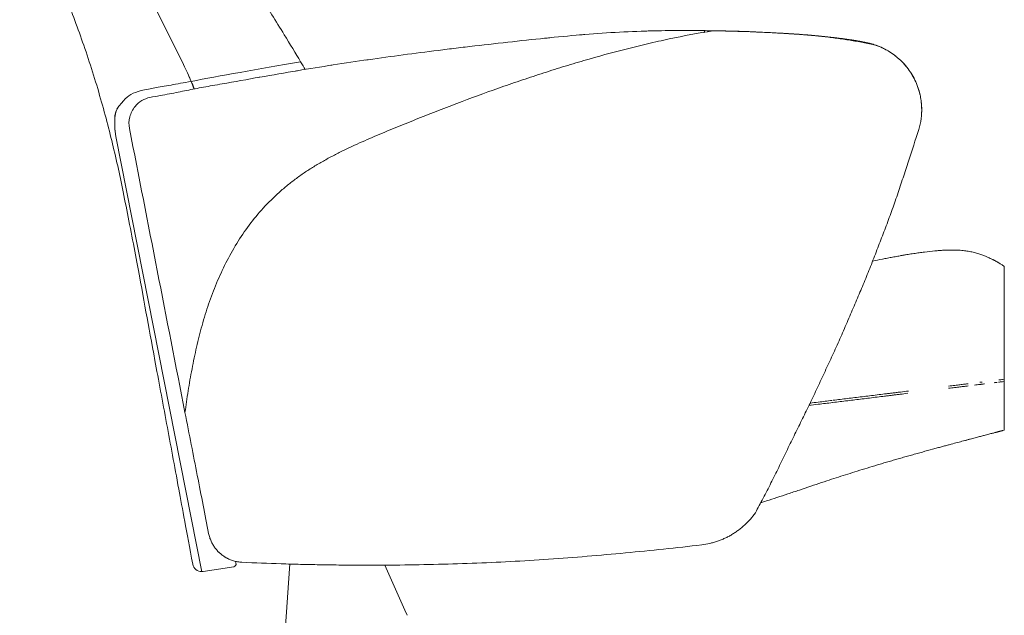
# Model space of a CAD drawing. Header units: metres. Extents: x 4.1 to 64.5, y -1.6 to 14.4.
# Tile 44 of 84: x 24.109 to 24.866, y -0.517 to -0.059. Entities that reach past the tile are written whole.
import ezdxf

# ---------------------------------------------------------------- set-up
doc = ezdxf.new("R2010")
doc.units = ezdxf.units.M
doc.layers.add('I-FURN', color=7, linetype='Continuous', lineweight=18)

# ---------------------------------------------------------------- blocks, each defined once
blk = doc.blocks.new('Furniture_Figueras-Seating_Smartseat_13011 - 13011-6860599-Corte 4')
at = {"layer": 'I-FURN'}
for p, q in [((24.23456, -0.0937), (24.18699, 0.00217)), ((24.18699, 0.00217), (24.23463, -0.09367)), ((24.63519, -0.06757), (24.63502, -0.06923)), ((24.24875, -0.48349), (24.1825, -0.14894)), ((24.86577, -0.33727), (24.86577, -0.24872)), ((24.86451, -0.33574), (24.86577, -0.33558)), ((24.86577, -0.33727), (24.86451, -0.33743)), ((24.86577, -0.37464), (24.86577, -0.33558)), ((24.27456, -0.47541), (24.27497, -0.47698)), ((24.27322, -0.47965), (24.24966, -0.4834)), ((24.31638, -0.47744), (24.31275, -0.52932)), ((24.40493, -0.51307), (24.38948, -0.47837)), ((24.40493, -0.51307), (24.4066, -0.51704)), ((24.40493, -0.51307), (24.4066, -0.51704)), ((24.40493, -0.51307), (24.4066, -0.51704)), ((24.40493, -0.51307), (24.4066, -0.51704)), ((24.40493, -0.51307), (24.4066, -0.51704)), ((24.40493, -0.51307), (24.4066, -0.51704)), ((24.40493, -0.51307), (24.4066, -0.51704))]:
    blk.add_line(p, q, dxfattribs=at)
for centre, radius, start, end in [((24.02405, -0.19815), 0.235, 22.9405, 26.38774), ((24.02408, -0.19814), 0.23504, 22.93779, 26.38859), ((24.02405, -0.19815), 0.235, 21.49403, 22.9405), ((24.02408, -0.19814), 0.23504, 21.49285, 22.93779), ((24.27288, -0.47752), 0.00216, 279.04755, 14.55881), ((24.24856, -0.47649), 0.007, 190.45974, 271.561), ((24.24856, -0.47649), 0.007, 231.01037, 271.561), ((24.24856, -0.47649), 0.007, 231.01037, 271.561), ((24.24856, -0.47649), 0.007, 231.01037, 271.561), ((24.24856, -0.47649), 0.007, 231.01037, 271.561), ((24.24856, -0.47649), 0.007, 231.01037, 271.561), ((24.24856, -0.47649), 0.007, 231.01037, 271.561), ((24.24856, -0.47649), 0.007, 231.01037, 271.561), ((24.24856, -0.47649), 0.007, 231.01037, 271.561), ((24.24856, -0.47649), 0.007, 231.01037, 271.561), ((24.24856, -0.47649), 0.007, 231.01037, 271.561), ((24.24856, -0.47649), 0.007, 231.01037, 271.561), ((24.24856, -0.47649), 0.007, 231.01037, 271.561), ((24.24856, -0.47649), 0.007, 271.561, 279.04755), ((24.27288, -0.47752), 0.00216, 292.69202, 0.91435), ((24.27288, -0.47752), 0.00216, 292.69202, 0.91435), ((24.27288, -0.47752), 0.00216, 292.69202, 0.91435), ((24.27288, -0.47752), 0.00216, 292.69202, 0.91435), ((24.27288, -0.47752), 0.00216, 292.69202, 0.91435), ((24.27288, -0.47752), 0.00216, 292.69202, 0.91435), ((24.27288, -0.47752), 0.00216, 292.69202, 0.91435), ((24.27288, -0.47752), 0.00216, 292.69202, 0.91435), ((24.27288, -0.47752), 0.00216, 292.69202, 0.91435), ((24.27288, -0.47752), 0.00216, 292.69202, 0.91435), ((24.27288, -0.47752), 0.00216, 292.69202, 0.91435), ((24.27288, -0.47752), 0.00216, 292.69202, 0.91435)]:
    blk.add_arc(centre, radius, start, end, dxfattribs=at)
for points, knots in [([(24.10865, 0.06408), (24.10977, 0.05897), (24.11267, 0.04691), (24.11931, 0.02377), (24.13029, -0.00764), (24.14435, -0.04163), (24.15851, -0.07951), (24.17104, -0.11909), (24.18209, -0.16172), (24.1892, -0.19594), (24.19936, -0.24825), (24.20568, -0.28378), (24.21238, -0.3197), (24.22183, -0.37067), (24.22989, -0.41416), (24.23688, -0.4519), (24.24167, -0.47776)], [-1.738865, -1.738865, -1.738865, -1.738865, -1.67878, -1.589824, -1.484371, -1.363654, -1.233937, -1.096291, -0.964637, -0.820125, -0.684293, -0.54673, -0.410742, -0.265875, -0.118985, 0, 0, 0, 0]), ([(24.32467, -0.0915), (24.32089, -0.08515), (24.30962, -0.06643), (24.2929, -0.04001), (24.28187, -0.02243), (24.26057, 0.01446), (24.24818, 0.04545), (24.24049, 0.06236), (24.23971, 0.06408)], [-1.526254, -1.526254, -1.526254, -1.526254, -1.4571405, -1.35095, -1.2439944, -1.1232675, -0.9791095, -0.9627442, -0.9627442, -0.9627442, -0.9627442]), ([(24.23576, -0.36112), (24.23647, -0.35567), (24.23807, -0.3446), (24.24057, -0.33047), (24.24282, -0.31918), (24.24463, -0.3108), (24.24661, -0.30248), (24.24884, -0.29414), (24.25129, -0.28585), (24.25392, -0.27771), (24.25679, -0.26969), (24.26103, -0.25908), (24.26698, -0.24606), (24.27527, -0.23116), (24.28493, -0.21695), (24.29577, -0.20374), (24.30593, -0.19373), (24.31464, -0.18631), (24.32137, -0.18106), (24.32835, -0.17615), (24.33563, -0.17156), (24.34309, -0.16725), (24.35061, -0.16315), (24.35825, -0.15929), (24.36606, -0.15566), (24.37393, -0.15219), (24.38177, -0.14878), (24.38953, -0.14547), (24.39986, -0.14121), (24.41285, -0.13602), (24.4288, -0.12965), (24.45022, -0.1214), (24.4712, -0.11368), (24.49314, -0.10611), (24.50967, -0.10063), (24.52608, -0.09547), (24.54798, -0.08891), (24.56941, -0.08304), (24.59145, -0.07762), (24.61361, -0.07263), (24.63039, -0.06949), (24.64166, -0.06766)], [-1, -1, -1, -1, -0.96875, -0.9375, -0.921875, -0.90625, -0.890625, -0.875, -0.859375, -0.84375, -0.828125, -0.8125, -0.78125, -0.75, -0.71875, -0.6875, -0.65625, -0.640625, -0.625, -0.609375, -0.59375, -0.578125, -0.5625, -0.546875, -0.53125, -0.515625, -0.5, -0.484375, -0.46875, -0.4375, -0.40625, -0.375, -0.3125, -0.28125, -0.25, -0.21875, -0.1875, -0.125, -0.09375, -0.0625, 0, 0, 0, 0]), ([(24.64166, -0.06766), (24.6483, -0.06772), (24.65837, -0.06793), (24.67208, -0.06842), (24.68244, -0.06892), (24.69307, -0.06946), (24.70394, -0.07007), (24.71479, -0.07085), (24.72538, -0.07188), (24.73568, -0.07319), (24.74926, -0.0752), (24.75921, -0.07701), (24.76575, -0.07835)], [-1, -1, -1, -1, -0.833333, -0.75, -0.666667, -0.583333, -0.5, -0.416667, -0.333333, -0.25, -0.166667, 0, 0, 0, 0]), ([(24.5631, -0.06909), (24.56379, -0.06905), (24.56489, -0.06898), (24.56599, -0.06892), (24.56641, -0.0689)], [0.46083379, 0.46083379, 0.46083379, 0.46083379, 0.5, 0.52373916, 0.52373916, 0.52373916, 0.52373916]), ([(24.56641, -0.0689), (24.56599, -0.06892), (24.56489, -0.06898), (24.56379, -0.06905), (24.5631, -0.06909)], [0.47626084, 0.47626084, 0.47626084, 0.47626084, 0.5, 0.53916621, 0.53916621, 0.53916621, 0.53916621]), ([(24.76575, -0.07835), (24.76515, -0.07814), (24.76385, -0.07774), (24.7615, -0.07713), (24.75869, -0.07652), (24.75544, -0.0759), (24.75196, -0.0753), (24.74842, -0.07473), (24.74537, -0.07428), (24.74285, -0.07393), (24.74021, -0.07358), (24.73686, -0.07317), (24.73298, -0.07272), (24.72909, -0.0723), (24.72504, -0.0719), (24.72083, -0.0715), (24.71664, -0.07113), (24.71246, -0.07079), (24.70827, -0.07047), (24.7042, -0.07017), (24.7003, -0.06991), (24.69643, -0.06967), (24.69242, -0.06944), (24.68822, -0.06921), (24.68257, -0.06892), (24.67824, -0.06873), (24.67532, -0.06861)], [0, 0, 0, 0, 0.041667, 0.083333, 0.125, 0.166667, 0.208333, 0.25, 0.291667, 0.3125, 0.333333, 0.375, 0.416667, 0.458333, 0.5, 0.541667, 0.583333, 0.625, 0.666667, 0.708333, 0.75, 0.791667, 0.833333, 0.875, 0.916667, 1, 1, 1, 1]), ([(24.75511, -0.07585), (24.75405, -0.07565), (24.75183, -0.07526), (24.74828, -0.0747), (24.74517, -0.07425), (24.74263, -0.0739), (24.7407, -0.07365), (24.73876, -0.07341), (24.73616, -0.07309), (24.73286, -0.07271), (24.72884, -0.07228), (24.72476, -0.07187), (24.72062, -0.07148), (24.71508, -0.07099), (24.70954, -0.07056), (24.70415, -0.07017), (24.69886, -0.06982), (24.69218, -0.06941), (24.6838, -0.06898), (24.67816, -0.06873), (24.67532, -0.06861)], [0.1666667, 0.1666667, 0.1666667, 0.1666667, 0.2083333, 0.25, 0.2916667, 0.3125, 0.3333333, 0.3541667, 0.375, 0.4166667, 0.4583333, 0.5, 0.5416667, 0.5833333, 0.6666667, 0.7083333, 0.75, 0.8333333, 0.9166667, 1, 1, 1, 1]), ([(24.67555, -0.06862), (24.67579, -0.06863), (24.677, -0.06868), (24.67916, -0.06877), (24.68126, -0.06887)], [0.5555556, 0.5555556, 0.5555556, 0.5555556, 0.5833333, 0.6666667, 0.6666667, 0.6666667, 0.6666667]), ([(24.72279, -0.07168), (24.7301, -0.07238), (24.74088, -0.07357), (24.74994, -0.07495), (24.75264, -0.07541)], [0, 0, 0, 0, 0.4, 0.5927985, 0.5927985, 0.5927985, 0.5927985]), ([(24.75264, -0.07541), (24.74714, -0.07447), (24.73726, -0.07313), (24.72644, -0.07203), (24.72279, -0.07168)], [0.4072015, 0.4072015, 0.4072015, 0.4072015, 0.8, 1, 1, 1, 1]), ([(24.75294, -0.07546), (24.75433, -0.0757), (24.7596, -0.07667), (24.76362, -0.07764), (24.76575, -0.07835)], [0.6, 0.6, 0.6, 0.6, 0.7, 1, 1, 1, 1]), ([(24.48751, -0.07605), (24.47799, -0.07713), (24.46326, -0.07878), (24.44412, -0.08101), (24.43505, -0.08214), (24.43063, -0.08271)], [0, 0, 0, 0, 0.5, 0.75, 1, 1, 1, 1]), ([(24.76575, -0.07835), (24.77329, -0.08076), (24.78374, -0.08698), (24.79387, -0.09909), (24.79878, -0.10865), (24.80105, -0.11655), (24.80196, -0.12226), (24.80261, -0.13089), (24.80165, -0.13815), (24.79996, -0.14369)], [0, 0, 0, 0, 0.285714, 0.428571, 0.571429, 0.678571, 0.732143, 0.785714, 1, 1, 1, 1]), ([(24.76728, -0.07888), (24.76785, -0.07908), (24.76915, -0.07954), (24.76967, -0.07977), (24.76967, -0.07977)], [0.1110565, 0.1110565, 0.1110565, 0.1110565, 0.25, 0.5, 0.5, 0.5, 0.5]), ([(24.76967, -0.07977), (24.76967, -0.07977), (24.76915, -0.07954), (24.76784, -0.07908), (24.76728, -0.07888)], [0.5, 0.5, 0.5, 0.5, 0.75, 0.8888196, 0.8888196, 0.8888196, 0.8888196]), ([(24.1825, -0.14894), (24.18034, -0.13136), (24.19449, -0.11361), (24.19565, -0.11476), (24.23471, -0.10761), (24.24046, -0.10655)], [-0.5097264, -0.5097264, -0.5097264, -0.5097264, -0.4637727, -0.2653678, -0.2351209, -0.2351209, -0.2351209, -0.2351209]), ([(24.20884, -0.11889), (24.20663, -0.11937), (24.20235, -0.12107), (24.19654, -0.12608), (24.19266, -0.13369), (24.19248, -0.13989), (24.19306, -0.14286)], [-1, -1, -1, -1, -0.785714, -0.571429, -0.285714, 0, 0, 0, 0]), ([(24.18342, -0.12792), (24.18398, -0.12684), (24.18472, -0.12592), (24.18542, -0.12507), (24.18553, -0.12494)], [-0.47616867, -0.47616867, -0.47616867, -0.47616867, -0.46377266, -0.46139296, -0.46139296, -0.46139296, -0.46139296]), ([(24.79996, -0.14369), (24.79743, -0.1516), (24.79349, -0.16366), (24.78791, -0.18069), (24.78359, -0.19376), (24.7791, -0.20661), (24.77445, -0.2191), (24.77047, -0.22943), (24.76723, -0.23775), (24.76478, -0.24409), (24.76231, -0.2504), (24.75898, -0.25863), (24.75476, -0.26874), (24.75043, -0.27887), (24.7469, -0.28713), (24.74421, -0.29346), (24.74147, -0.29983), (24.73775, -0.30822), (24.73299, -0.31862), (24.72816, -0.32897), (24.7243, -0.33723), (24.72141, -0.34347), (24.71854, -0.34962), (24.7147, -0.35758), (24.70988, -0.36732), (24.70407, -0.37902), (24.69821, -0.39111), (24.6923, -0.40338), (24.68636, -0.41537), (24.68037, -0.42704), (24.67636, -0.43454), (24.67435, -0.43819)], [-1, -1, -1, -1, -0.916667, -0.875, -0.833333, -0.791667, -0.75, -0.708333, -0.6875, -0.666667, -0.645833, -0.625, -0.583333, -0.541667, -0.520833, -0.5, -0.479167, -0.458333, -0.416667, -0.375, -0.354167, -0.333333, -0.3125, -0.291667, -0.25, -0.208333, -0.166667, -0.125, -0.083333, -0.041667, 0, 0, 0, 0]), ([(24.76459, -0.24471), (24.76709, -0.24419), (24.77086, -0.24344), (24.77593, -0.24245), (24.77984, -0.24171), (24.78312, -0.24111), (24.78544, -0.2407), (24.78677, -0.24046), (24.78778, -0.24029), (24.78879, -0.24011), (24.79015, -0.23988), (24.79257, -0.23948), (24.7961, -0.23892), (24.80035, -0.23829), (24.80593, -0.23755), (24.81122, -0.23696), (24.81595, -0.23657), (24.81863, -0.23641), (24.82062, -0.23631), (24.82254, -0.23624), (24.82571, -0.23618), (24.82978, -0.23626), (24.8334, -0.23653), (24.8361, -0.23686), (24.83804, -0.23717), (24.83993, -0.23752), (24.8424, -0.23807), (24.84535, -0.23888), (24.84857, -0.23997), (24.85136, -0.24106), (24.85348, -0.24198), (24.85506, -0.2427), (24.8561, -0.2432), (24.85687, -0.24357), (24.85746, -0.24386), (24.85801, -0.24415), (24.85863, -0.24447), (24.85926, -0.2448), (24.85988, -0.24513), (24.8605, -0.24548), (24.86112, -0.24582), (24.86181, -0.24623), (24.86295, -0.2469), (24.86392, -0.24751), (24.86451, -0.24789)], [0.4047545, 0.4047545, 0.4047545, 0.4047545, 0.4230769, 0.4326923, 0.4423077, 0.4519231, 0.4567308, 0.4591346, 0.4615385, 0.4639423, 0.4663462, 0.4711538, 0.4807692, 0.4903846, 0.5, 0.5192308, 0.5288462, 0.5384615, 0.5432692, 0.5480769, 0.5576923, 0.5769231, 0.5961538, 0.6057692, 0.6153846, 0.625, 0.6346154, 0.6538462, 0.6730769, 0.6923077, 0.7115385, 0.7307692, 0.75, 0.7596154, 0.7692308, 0.7788462, 0.7884615, 0.8076923, 0.8269231, 0.8461538, 0.8653846, 0.8846154, 0.9230769, 1, 1, 1, 1]), ([(24.83802, -0.34068), (24.83711, -0.34079), (24.83516, -0.34103), (24.83174, -0.34145), (24.82909, -0.34177), (24.82764, -0.34195)], [0.40280912, 0.40280912, 0.40280912, 0.40280912, 0.41666667, 0.43055556, 0.44444444, 0.44444444, 0.44444444, 0.44444444]), ([(24.8487, -0.33937), (24.84854, -0.33939), (24.84822, -0.33943), (24.8476, -0.3395), (24.8465, -0.33964), (24.84491, -0.33983), (24.84356, -0.34), (24.84285, -0.34009)], [0.33333333, 0.33333333, 0.33333333, 0.33333333, 0.33680556, 0.34027778, 0.34722222, 0.36111111, 0.375, 0.375, 0.375, 0.375]), ([(24.84692, -0.3379), (24.8472, -0.33786), (24.84763, -0.33781), (24.84822, -0.33774), (24.84854, -0.3377), (24.8487, -0.33768)], [0.6535576, 0.6535576, 0.6535576, 0.6535576, 0.65972222, 0.66319444, 0.66666667, 0.66666667, 0.66666667, 0.66666667]), ([(24.85047, -0.33915), (24.85019, -0.33918), (24.84977, -0.33924), (24.84917, -0.33931), (24.84886, -0.33935), (24.8487, -0.33937)], [0.31944444, 0.31944444, 0.31944444, 0.31944444, 0.32638889, 0.32986111, 0.33333333, 0.33333333, 0.33333333, 0.33333333]), ([(24.8603, -0.33794), (24.8603, -0.33794), (24.86004, -0.33797), (24.8596, -0.33803), (24.85881, -0.33813), (24.85832, -0.33819), (24.85805, -0.33822)], [0.16581976, 0.16581976, 0.16581976, 0.16581976, 0.16666667, 0.19444444, 0.20833333, 0.22222222, 0.22222222, 0.22222222, 0.22222222]), ([(24.86451, -0.33743), (24.86411, -0.33747), (24.86345, -0.33756), (24.86249, -0.33767), (24.86182, -0.33776), (24.86145, -0.3378), (24.86134, -0.33781)], [0, 0, 0, 0, 0.0555556, 0.0833333, 0.1111111, 0.1242105, 0.1242105, 0.1242105, 0.1242105]), ([(24.86169, -0.33608), (24.86195, -0.33605), (24.86249, -0.33599), (24.86345, -0.33587), (24.86411, -0.33579), (24.86451, -0.33574)], [0.8888889, 0.8888889, 0.8888889, 0.8888889, 0.9166667, 0.9444444, 1, 1, 1, 1]), ([(24.75651, -0.349), (24.75841, -0.34876), (24.76222, -0.3483), (24.76798, -0.34759), (24.7728, -0.347), (24.7762, -0.34658), (24.77815, -0.34634), (24.77912, -0.34622), (24.77961, -0.34616)], [0.38888889, 0.38888889, 0.38888889, 0.38888889, 0.40277778, 0.41666667, 0.43055556, 0.4375, 0.44097222, 0.44444444, 0.44444444, 0.44444444, 0.44444444]), ([(24.77961, -0.34785), (24.77912, -0.34791), (24.77815, -0.34803), (24.7762, -0.34827), (24.7728, -0.34869), (24.76798, -0.34928), (24.76228, -0.34998), (24.75853, -0.35044), (24.75668, -0.35066)], [0.55555556, 0.55555556, 0.55555556, 0.55555556, 0.55902778, 0.5625, 0.56944444, 0.58333333, 0.59722222, 0.61068212, 0.61068212, 0.61068212, 0.61068212]), ([(24.77961, -0.34616), (24.7801, -0.3461), (24.78109, -0.34598), (24.7831, -0.34573), (24.78465, -0.34554), (24.78569, -0.34541)], [0.44444444, 0.44444444, 0.44444444, 0.44444444, 0.44791667, 0.45138889, 0.45833333, 0.45833333, 0.45833333, 0.45833333]), ([(24.79159, -0.34638), (24.78959, -0.34662), (24.78655, -0.347), (24.7831, -0.34742), (24.78116, -0.34766), (24.78025, -0.34777), (24.77983, -0.34782)], [0.52886095, 0.52886095, 0.52886095, 0.52886095, 0.54166667, 0.54861111, 0.55208333, 0.55504374, 0.55504374, 0.55504374, 0.55504374]), ([(24.73363, -0.3535), (24.72997, -0.35394), (24.7239, -0.35469), (24.71793, -0.35542), (24.71552, -0.35572)], [0.6672514, 0.6672514, 0.6672514, 0.6672514, 0.69444444, 0.71282525, 0.71282525, 0.71282525, 0.71282525]), ([(24.71638, -0.35393), (24.7185, -0.35366), (24.7241, -0.35298), (24.72977, -0.35228), (24.73333, -0.35184)], [0.28936476, 0.28936476, 0.28936476, 0.28936476, 0.30555556, 0.33199847, 0.33199847, 0.33199847, 0.33199847]), ([(24.73421, -0.35174), (24.73783, -0.35129), (24.74521, -0.35039), (24.75259, -0.34948), (24.75634, -0.34902)], [0.33418792, 0.33418792, 0.33418792, 0.33418792, 0.36111111, 0.38847639, 0.38847639, 0.38847639, 0.38847639]), ([(24.86451, -0.37499), (24.86417, -0.37509), (24.86367, -0.37522), (24.863, -0.3754), (24.86249, -0.37554), (24.86202, -0.37567), (24.86158, -0.37578), (24.86111, -0.37591), (24.86054, -0.37606), (24.8599, -0.37623), (24.85923, -0.3764), (24.85843, -0.37661), (24.8574, -0.37688), (24.85618, -0.3772), (24.85481, -0.37756), (24.85314, -0.378), (24.85104, -0.37855), (24.84836, -0.37925), (24.84516, -0.3801), (24.84211, -0.3809), (24.83981, -0.38151), (24.83846, -0.38187), (24.83744, -0.38214), (24.8364, -0.38242), (24.83499, -0.38279), (24.83248, -0.38346), (24.82869, -0.38447), (24.82444, -0.38561), (24.82065, -0.38663), (24.8176, -0.38746), (24.81425, -0.38837), (24.80943, -0.38969), (24.80416, -0.39114), (24.79867, -0.39267), (24.7945, -0.39384), (24.79103, -0.39482), (24.78829, -0.39559), (24.78627, -0.39617), (24.78426, -0.39674), (24.78158, -0.39751), (24.77823, -0.39848), (24.77422, -0.39965), (24.76889, -0.40122), (24.7623, -0.4032), (24.75448, -0.40559), (24.74713, -0.40791), (24.74014, -0.41015), (24.73301, -0.41247), (24.72286, -0.41582), (24.71113, -0.41976), (24.69938, -0.42372), (24.69091, -0.42654), (24.68395, -0.42882), (24.67971, -0.43017), (24.67814, -0.43067)], [0, 0, 0, 0, 0.0384615, 0.0576923, 0.0769231, 0.0961538, 0.1153846, 0.1346154, 0.1538462, 0.1730769, 0.1923077, 0.2115385, 0.2307692, 0.25, 0.2692308, 0.2884615, 0.3076923, 0.3269231, 0.3461538, 0.3653846, 0.375, 0.3798077, 0.3846154, 0.3894231, 0.3942308, 0.4038462, 0.4230769, 0.4423077, 0.4519231, 0.4615385, 0.4711538, 0.4807692, 0.5, 0.5096154, 0.5192308, 0.5288462, 0.5336538, 0.5384615, 0.5432692, 0.5480769, 0.5576923, 0.5673077, 0.5769231, 0.5961538, 0.6153846, 0.6346154, 0.6538462, 0.6730769, 0.6923077, 0.7307692, 0.75, 0.7692308, 0.7884615, 0.799811, 0.799811, 0.799811, 0.799811]), ([(24.67435, -0.43819), (24.67196, -0.4416), (24.66784, -0.44631), (24.66231, -0.45092), (24.65896, -0.4533), (24.65636, -0.45495), (24.65368, -0.45646), (24.65093, -0.45782), (24.6481, -0.45904), (24.64521, -0.46012), (24.64225, -0.46105), (24.63824, -0.46208), (24.63516, -0.46262), (24.63309, -0.46287)], [0, 0, 0, 0, 0.25, 0.375, 0.4375, 0.5, 0.5625, 0.625, 0.6875, 0.75, 0.8125, 0.875, 1, 1, 1, 1]), ([(24.27955, -0.47627), (24.27841, -0.47621), (24.27674, -0.47602), (24.27461, -0.47558), (24.27305, -0.47516), (24.27155, -0.47467), (24.27011, -0.4741), (24.26895, -0.47356), (24.26806, -0.4731), (24.2674, -0.47274), (24.26675, -0.47237), (24.26592, -0.47185), (24.26491, -0.47117), (24.26395, -0.47044), (24.26321, -0.46983), (24.26266, -0.46935), (24.26213, -0.46887), (24.26144, -0.46821), (24.26062, -0.46735), (24.25968, -0.46627), (24.25879, -0.46513), (24.25796, -0.46393), (24.25719, -0.46269), (24.25647, -0.4614), (24.25561, -0.45959), (24.25468, -0.45718), (24.25416, -0.45514), (24.25395, -0.45409)], [0, 0, 0, 0, 0.083333, 0.125, 0.166667, 0.208333, 0.25, 0.291667, 0.3125, 0.333333, 0.354167, 0.375, 0.416667, 0.458333, 0.479167, 0.5, 0.520833, 0.541667, 0.583333, 0.625, 0.666667, 0.708333, 0.75, 0.791667, 0.833333, 0.916667, 1, 1, 1, 1]), ([(24.63309, -0.46287), (24.61362, -0.46518), (24.58432, -0.46823), (24.54495, -0.47174), (24.51535, -0.47403), (24.48596, -0.47577), (24.45657, -0.47709), (24.42689, -0.47799), (24.4022, -0.47839), (24.38281, -0.47852), (24.3684, -0.47851), (24.35398, -0.4784), (24.33937, -0.47819), (24.32456, -0.47787), (24.30471, -0.4773), (24.28965, -0.47672), (24.27955, -0.47627)], [-1, -1, -1, -1, -0.833333, -0.75, -0.666667, -0.583333, -0.5, -0.416667, -0.333333, -0.291667, -0.25, -0.208333, -0.166667, -0.125, -0.083333, 0, 0, 0, 0])]:
    blk.add_open_spline(points, degree=3, knots=knots, dxfattribs=at)
for points in [[(24.59679, -0.06771), (24.58756, -0.0679), (24.56968, -0.06857), (24.55209, -0.06979), (24.54318, -0.07053)], [(24.58998, -0.06788), (24.59064, -0.06786), (24.59129, -0.06785), (24.59195, -0.06783)], [(24.59195, -0.06783), (24.59129, -0.06785), (24.59064, -0.06786), (24.58998, -0.06788)], [(24.59195, -0.06783), (24.59242, -0.06781), (24.5929, -0.0678), (24.59338, -0.06779)], [(24.59338, -0.06779), (24.5929, -0.0678), (24.59242, -0.06781), (24.59195, -0.06783)], [(24.64166, -0.06766), (24.63371, -0.06752), (24.61852, -0.06739), (24.60398, -0.06755), (24.59679, -0.06771)], [(24.62337, -0.06747), (24.62368, -0.06747), (24.624, -0.06747), (24.62432, -0.06747)], [(24.62432, -0.06747), (24.624, -0.06747), (24.62368, -0.06747), (24.62337, -0.06747)], [(24.62527, -0.06748), (24.62558, -0.06748), (24.6259, -0.06748), (24.62622, -0.06748)], [(24.62622, -0.06748), (24.6259, -0.06748), (24.62558, -0.06748), (24.62527, -0.06748)], [(24.67532, -0.06861), (24.66885, -0.06836), (24.65598, -0.06793), (24.64344, -0.06767), (24.63728, -0.0676)], [(24.67532, -0.06861), (24.66885, -0.06836), (24.65598, -0.06793), (24.64344, -0.06767), (24.63728, -0.0676)], [(24.64659, -0.06775), (24.64558, -0.06773), (24.64457, -0.06771), (24.64357, -0.06769)], [(24.64659, -0.06775), (24.64558, -0.06773), (24.64457, -0.06771), (24.64357, -0.06769)], [(24.64659, -0.06775), (24.64558, -0.06773), (24.64457, -0.06771), (24.64357, -0.06769)], [(24.64659, -0.06775), (24.64558, -0.06773), (24.64457, -0.06771), (24.64357, -0.06769)], [(24.64659, -0.06775), (24.64558, -0.06773), (24.64457, -0.06771), (24.64357, -0.06769)], [(24.64357, -0.06769), (24.64457, -0.06771), (24.64558, -0.06773), (24.64659, -0.06775)], [(24.64659, -0.06775), (24.64558, -0.06773), (24.64457, -0.06771), (24.64357, -0.06769)], [(24.64781, -0.06775), (24.64741, -0.06775), (24.647, -0.06775), (24.64659, -0.06775)], [(24.64659, -0.06775), (24.647, -0.06775), (24.64741, -0.06775), (24.64781, -0.06775)], [(24.54318, -0.07053), (24.53443, -0.07128), (24.51649, -0.07294), (24.49708, -0.07496), (24.48751, -0.07605)], [(24.51216, -0.07343), (24.51353, -0.0733), (24.51489, -0.07316), (24.51625, -0.07303)], [(24.51625, -0.07303), (24.51489, -0.07316), (24.51353, -0.0733), (24.51216, -0.07343)], [(24.539, -0.07089), (24.5404, -0.07076), (24.54179, -0.07064), (24.54318, -0.07053)], [(24.54318, -0.07053), (24.54179, -0.07064), (24.5404, -0.07076), (24.539, -0.07089)], [(24.68126, -0.06887), (24.67846, -0.06874), (24.67652, -0.06866), (24.67555, -0.06862)], [(24.70823, -0.07047), (24.70762, -0.07042), (24.70703, -0.07038), (24.70643, -0.07033)], [(24.70643, -0.07033), (24.70702, -0.07038), (24.70762, -0.07042), (24.70823, -0.07047)], [(24.76575, -0.07835), (24.76433, -0.07787), (24.76071, -0.07693), (24.75571, -0.07594), (24.75294, -0.07546)], [(24.43063, -0.08271), (24.42116, -0.08384), (24.40352, -0.08616), (24.38598, -0.08862), (24.3766, -0.08989)], [(24.76575, -0.07835), (24.76509, -0.07813), (24.76438, -0.07793), (24.76363, -0.07772)], [(24.77412, -0.08184), (24.77339, -0.08146), (24.7713, -0.0804), (24.76785, -0.07902), (24.76575, -0.07835)], [(24.77412, -0.08184), (24.77351, -0.08153), (24.77253, -0.08102), (24.77115, -0.08041)], [(24.77568, -0.0827), (24.7745, -0.08203), (24.77329, -0.0814), (24.77206, -0.08082)], [(24.77206, -0.08082), (24.77329, -0.0814), (24.7745, -0.08203), (24.77568, -0.0827)], [(24.77278, -0.08117), (24.77331, -0.08142), (24.77375, -0.08165), (24.77412, -0.08184)], [(24.77283, -0.08119), (24.77337, -0.08145), (24.77379, -0.08167), (24.77412, -0.08184)], [(24.77288, -0.08121), (24.77336, -0.08145), (24.77377, -0.08166), (24.77412, -0.08184)], [(24.77412, -0.08184), (24.77377, -0.08166), (24.77336, -0.08145), (24.77288, -0.08121)], [(24.77288, -0.08121), (24.77336, -0.08145), (24.77377, -0.08166), (24.77412, -0.08184)], [(24.77412, -0.08184), (24.77377, -0.08166), (24.77336, -0.08145), (24.77288, -0.08121)], [(24.77288, -0.08121), (24.77336, -0.08145), (24.77377, -0.08166), (24.77412, -0.08184)], [(24.77412, -0.08184), (24.77377, -0.08166), (24.77336, -0.08145), (24.77288, -0.08121)], [(24.77288, -0.08121), (24.77336, -0.08145), (24.77377, -0.08166), (24.77412, -0.08184)], [(24.77412, -0.08184), (24.77377, -0.08166), (24.77336, -0.08145), (24.77288, -0.08121)], [(24.77288, -0.08121), (24.77336, -0.08145), (24.77377, -0.08166), (24.77412, -0.08184)], [(24.77412, -0.08184), (24.77377, -0.08166), (24.77336, -0.08145), (24.77288, -0.08121)], [(24.77288, -0.08121), (24.77336, -0.08145), (24.77377, -0.08166), (24.77412, -0.08184)], [(24.77412, -0.08184), (24.77377, -0.08166), (24.77336, -0.08145), (24.77288, -0.08121)], [(24.77412, -0.08184), (24.77381, -0.08168), (24.77342, -0.08148), (24.77292, -0.08124)], [(24.77292, -0.08124), (24.77342, -0.08148), (24.77381, -0.08168), (24.77412, -0.08184)], [(24.77412, -0.08184), (24.77381, -0.08168), (24.77342, -0.08148), (24.77292, -0.08124)], [(24.77292, -0.08124), (24.77342, -0.08148), (24.77381, -0.08168), (24.77412, -0.08184)], [(24.77412, -0.08184), (24.77381, -0.08168), (24.77342, -0.08148), (24.77292, -0.08124)], [(24.77292, -0.08124), (24.77342, -0.08148), (24.77381, -0.08168), (24.77412, -0.08184)], [(24.77412, -0.08184), (24.77381, -0.08168), (24.77342, -0.08148), (24.77292, -0.08124)], [(24.77292, -0.08124), (24.77342, -0.08148), (24.77381, -0.08168), (24.77412, -0.08184)], [(24.77412, -0.08184), (24.77381, -0.08168), (24.77342, -0.08148), (24.77292, -0.08124)], [(24.77292, -0.08124), (24.77342, -0.08148), (24.77381, -0.08168), (24.77412, -0.08184)], [(24.77412, -0.08184), (24.77381, -0.08168), (24.77342, -0.08148), (24.77292, -0.08124)], [(24.77292, -0.08124), (24.77342, -0.08148), (24.77381, -0.08168), (24.77412, -0.08184)], [(24.77412, -0.08184), (24.7745, -0.08205), (24.77469, -0.08215), (24.77469, -0.08215)], [(24.77469, -0.08215), (24.77469, -0.08215), (24.7745, -0.08205), (24.77412, -0.08184)], [(24.77412, -0.08184), (24.7745, -0.08204), (24.77469, -0.08215), (24.77469, -0.08215)], [(24.77469, -0.08215), (24.77469, -0.08215), (24.7745, -0.08204), (24.77412, -0.08184)], [(24.3766, -0.08989), (24.36785, -0.09118), (24.34966, -0.09388), (24.33125, -0.09683), (24.32222, -0.09838)], [(24.37448, -0.0902), (24.37522, -0.0901), (24.37595, -0.09), (24.37668, -0.0899)], [(24.37668, -0.0899), (24.37595, -0.09), (24.37522, -0.0901), (24.37448, -0.0902)], [(24.77796, -0.08407), (24.77765, -0.08387), (24.77733, -0.08367), (24.77702, -0.08348)], [(24.77702, -0.08348), (24.77733, -0.08367), (24.77765, -0.08387), (24.77796, -0.08407)], [(24.78249, -0.08731), (24.78104, -0.08615), (24.77953, -0.08507), (24.77796, -0.08407)], [(24.77796, -0.08407), (24.77953, -0.08507), (24.78104, -0.08615), (24.78249, -0.08731)], [(24.24053, -0.10654), (24.26195, -0.10259), (24.29144, -0.09709), (24.32467, -0.0915)], [(24.32222, -0.09838), (24.31272, -0.09999), (24.29337, -0.10329), (24.27395, -0.10676), (24.26433, -0.10853)], [(24.32076, -0.09862), (24.32124, -0.09854), (24.32173, -0.09845), (24.32221, -0.09837)], [(24.32467, -0.0915), (24.32593, -0.09361), (24.32712, -0.09561), (24.3282, -0.09745)], [(24.34788, -0.09421), (24.34847, -0.09412), (24.34905, -0.09403), (24.34964, -0.09394)], [(24.34964, -0.09394), (24.34905, -0.09403), (24.34847, -0.09412), (24.34788, -0.09421)], [(24.7908, -0.09562), (24.78959, -0.09411), (24.7883, -0.09267), (24.78694, -0.09129)], [(24.78694, -0.09129), (24.7883, -0.09267), (24.78959, -0.09411), (24.7908, -0.09562)], [(24.29222, -0.10353), (24.2926, -0.10346), (24.29298, -0.1034), (24.29336, -0.10333)], [(24.79704, -0.10554), (24.79616, -0.10372), (24.79518, -0.10194), (24.79409, -0.10023)], [(24.79409, -0.10023), (24.79518, -0.10194), (24.79616, -0.10372), (24.79704, -0.10554)], [(24.26433, -0.10853), (24.25934, -0.10935), (24.24979, -0.111), (24.2371, -0.11356), (24.22405, -0.11618), (24.21415, -0.11798), (24.20884, -0.11889)], [(24.80093, -0.11663), (24.80045, -0.11453), (24.79984, -0.11245), (24.7991, -0.11042)], [(24.7991, -0.11042), (24.79984, -0.11245), (24.80045, -0.11453), (24.80093, -0.11663)], [(24.8021, -0.13237), (24.80238, -0.1287), (24.80228, -0.12501), (24.80179, -0.12137)], [(24.80179, -0.12137), (24.80228, -0.12501), (24.80238, -0.1287), (24.8021, -0.13237)], [(24.1825, -0.14894), (24.18181, -0.14332), (24.18161, -0.13916), (24.18173, -0.13601)], [(24.18191, -0.13353), (24.18214, -0.13145), (24.18255, -0.12993), (24.18304, -0.12875)], [(24.18193, -0.13285), (24.18212, -0.13136), (24.18241, -0.13017), (24.18275, -0.1292)], [(24.18193, -0.13285), (24.18212, -0.13136), (24.18241, -0.13017), (24.18275, -0.1292)], [(24.18193, -0.13285), (24.18212, -0.13136), (24.18241, -0.13017), (24.18275, -0.1292)], [(24.18193, -0.13285), (24.18212, -0.13136), (24.18241, -0.13017), (24.18275, -0.1292)], [(24.18193, -0.13285), (24.18212, -0.13136), (24.18241, -0.13017), (24.18275, -0.1292)], [(24.18193, -0.13285), (24.18212, -0.13136), (24.18241, -0.13017), (24.18275, -0.1292)], [(24.19306, -0.14286), (24.20018, -0.17926), (24.21442, -0.25203), (24.22865, -0.32477), (24.23576, -0.36112)], [(24.86451, -0.24789), (24.86535, -0.24844), (24.86577, -0.24872), (24.86577, -0.24872)], [(24.82292, -0.34084), (24.82462, -0.34064), (24.82777, -0.34025), (24.83174, -0.33976), (24.83516, -0.33934), (24.83712, -0.3391), (24.83803, -0.33899)], [(24.78585, -0.3454), (24.78789, -0.34515), (24.78998, -0.34489), (24.79209, -0.34463)], [(24.82751, -0.34197), (24.82609, -0.34214), (24.82456, -0.34233), (24.82292, -0.34253)], [(24.74515, -0.35208), (24.74143, -0.35254), (24.73771, -0.35299), (24.73403, -0.35345)], [(24.75651, -0.35069), (24.7528, -0.35114), (24.74911, -0.3516), (24.74542, -0.35205)], [(24.25395, -0.45409), (24.25117, -0.43985), (24.24535, -0.41013), (24.23904, -0.37788), (24.23576, -0.36112)], [(24.86577, -0.37464), (24.86577, -0.37464), (24.86535, -0.37476), (24.86451, -0.37499)]]:
    blk.add_open_spline(points, degree=3, dxfattribs=at)
blk = doc.blocks.new('4 GRE - ESCOLA DE CINEMA E AUDIOVISUAL CINE REX R07_rvt-1-Corte 4')
at = {"layer": 'I-FURN', "lineweight": 18}
blk.add_blockref('Furniture_Figueras-Seating_Smartseat_13011 - 13011-6860599-Corte 4', (0, 0), dxfattribs=at)

msp = doc.modelspace()

# ---------------------------------------------------------------- block references
at = {"lineweight": 5}
msp.add_blockref('4 GRE - ESCOLA DE CINEMA E AUDIOVISUAL CINE REX R07_rvt-1-Corte 4', (0, 0), dxfattribs=at)

doc.saveas('drawing.dxf')
